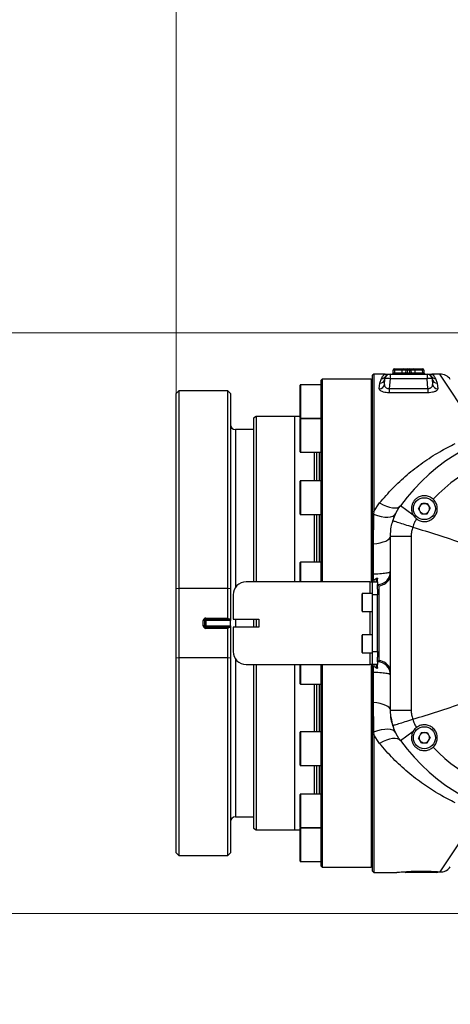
# Model space of a CAD drawing. Header units: millimetres. Extents: x -7 to 844, y 0 to 594.
# Tile 4 of 135: x 160 to 173, y 300 to 329. Entities that reach past the tile are written whole.
import ezdxf

# ---------------------------------------------------------------- set-up
doc = ezdxf.new("R2010")
doc.units = ezdxf.units.MM
doc.styles.add('SLDTEXTSTYLE2', font='HYSWLONGFANGSONG.TTF', dxfattribs={"bigfont": 'bigfont'})
doc.styles.add('SLDTEXTSTYLE3', font='HYSWLONGFANGSONG.TTF')
doc.dimstyles.new('SLDDIMSTYLE1', dxfattribs={"dimtxt": 9.875366, "dimasz": 4.884615, "dimexe": 0, "dimexo": 0.0625, "dimgap": 2.468842, "dimtad": 2, "dimlfac": 13, "dimrnd": 1e-09, "dimzin": 12, "dimdsep": 46, "dimtxsty": 'SLDTEXTSTYLE3', "dimsah": 1, "dimcen": 0.09, "dimadec": 0, "dimazin": 3, "dimtfac": 1, "dimtdec": 3, "dimtofl": 0, "dimtmove": 0, "dimatfit": 3, "dimfxl": 1, "dimfrac": 2, "dimtolj": 1, "dimtzin": 12, "dimarcsym": 0})
doc.dimstyles.new('SLDDIMSTYLE13', dxfattribs={"dimtxt": 9.875366, "dimasz": 4.884615, "dimexe": 0, "dimexo": 0.0625, "dimgap": 2.468842, "dimtad": 0, "dimtih": 1, "dimtoh": 1, "dimlfac": 5, "dimrnd": 1e-09, "dimzin": 12, "dimdsep": 46, "dimtxsty": 'SLDTEXTSTYLE3', "dimblk1": 'NONE', "dimblk2": 'NONE', "dimsah": 1, "dimcen": 0, "dimadec": 0, "dimazin": 3, "dimtfac": 1, "dimtdec": 3, "dimtofl": 0, "dimtmove": 0, "dimatfit": 3, "dimldrblk": 'NONE', "dimfxl": 1, "dimfrac": 2, "dimtolj": 1, "dimtzin": 12, "dimarcsym": 0})
doc.dimstyles.new('SLDDIMSTYLE14', dxfattribs={"dimtxt": 9.875366, "dimasz": 4.884615, "dimexe": 0, "dimexo": 0.0625, "dimgap": 2.468842, "dimtad": 0, "dimtih": 1, "dimtoh": 1, "dimlfac": 5, "dimrnd": 1e-09, "dimzin": 12, "dimdsep": 46, "dimtxsty": 'SLDTEXTSTYLE3', "dimblk1": 'NONE', "dimblk2": 'NONE', "dimsah": 1, "dimcen": 0, "dimadec": 0, "dimazin": 3, "dimtfac": 1, "dimtdec": 3, "dimtmove": 0, "dimatfit": 3, "dimldrblk": 'NONE', "dimfxl": 1, "dimfrac": 2, "dimtolj": 1, "dimtzin": 12, "dimarcsym": 0})
doc.dimstyles.new('SLDDIMSTYLE15', dxfattribs={"dimtxt": 9.875366, "dimasz": 4.884615, "dimexe": 0, "dimexo": 0.0625, "dimgap": 2.468842, "dimtad": 0, "dimtih": 1, "dimtoh": 1, "dimlfac": 5, "dimrnd": 1e-09, "dimzin": 12, "dimdsep": 46, "dimtxsty": 'SLDTEXTSTYLE3', "dimblk1": 'NONE', "dimblk2": 'NONE', "dimsah": 1, "dimcen": 0, "dimadec": 0, "dimazin": 3, "dimtfac": 1, "dimtdec": 3, "dimtmove": 0, "dimatfit": 3, "dimldrblk": 'NONE', "dimfxl": 1, "dimfrac": 2, "dimtolj": 1, "dimtzin": 12, "dimarcsym": 0})
doc.dimstyles.new('SLDDIMSTYLE2', dxfattribs={"dimtxt": 8.4646, "dimasz": 4.884615, "dimexe": 0, "dimexo": 0.0625, "dimgap": 2.11615, "dimtad": 2, "dimlfac": 13, "dimrnd": 1e-09, "dimzin": 12, "dimdsep": 46, "dimtxsty": 'SLDTEXTSTYLE3', "dimsah": 1, "dimcen": 0.09, "dimadec": 0, "dimazin": 3, "dimtfac": 1, "dimtdec": 3, "dimtofl": 0, "dimtmove": 0, "dimatfit": 3, "dimfxl": 1, "dimfrac": 2, "dimtolj": 1, "dimtzin": 12, "dimarcsym": 0})
doc.dimstyles.new('SLDDIMSTYLE8', dxfattribs={"dimtxt": 9.875366, "dimasz": 4.884615, "dimexe": 0, "dimexo": 0.0625, "dimgap": 2.468842, "dimtad": 0, "dimtih": 1, "dimtoh": 1, "dimlfac": 3, "dimrnd": 1e-09, "dimzin": 12, "dimdsep": 46, "dimtxsty": 'SLDTEXTSTYLE3', "dimblk1": 'NONE', "dimblk2": 'NONE', "dimsah": 1, "dimcen": 0, "dimadec": 0, "dimazin": 3, "dimtol": 1, "dimtp": 0.015, "dimtfac": 1, "dimtdec": 3, "dimtmove": 0, "dimatfit": 3, "dimldrblk": 'NONE', "dimfxl": 1, "dimfrac": 2, "dimtolj": 1, "dimtzin": 12, "dimarcsym": 0})

# ---------------------------------------------------------------- blocks, each defined once
blk = doc.blocks.new('_D_1')
at = {"color": 7, "linetype": 'Continuous', "lineweight": 18}
for p, q in [((280.678, 393.721), (61.134, 393.721)), ((62.134, 126.875), (62.134, 393.721)), ((197.046, 126.875), (61.134, 126.875))]:
    blk.add_line(p, q, dxfattribs=at)
for points in [[(62.134, 393.721), (61.382, 388.836), (62.885, 388.836)], [(62.134, 126.875), (62.885, 131.759), (61.382, 131.759)]]:
    blk.add_solid(points, dxfattribs=at)
at = {"color": 7, "linetype": 'Continuous', "lineweight": 18, "insert": (50.196, 251.655), "char_height": 9.2604, "attachment_point": 1, "rotation": 90, "style": 'SLDTEXTSTYLE3'}
blk.add_mtext('3469', dxfattribs=at)
blk = doc.blocks.new('_D_6')
at = {"color": 7, "linetype": 'Continuous', "lineweight": 18}
for p, q in [((280.678, 393.721), (82.321, 393.721)), ((83.321, 393.721), (83.321, 158.336)), ((275.155, 158.336), (82.321, 158.336))]:
    blk.add_line(p, q, dxfattribs=at)
for points in [[(83.321, 393.721), (82.569, 388.836), (84.072, 388.836)], [(83.321, 158.336), (84.072, 163.221), (82.569, 163.221)]]:
    blk.add_solid(points, dxfattribs=at)
at = {"color": 7, "linetype": 'Continuous', "lineweight": 18, "insert": (71.383, 267.385), "char_height": 9.2604, "attachment_point": 1, "rotation": 90, "style": 'SLDTEXTSTYLE3'}
blk.add_mtext('3060', dxfattribs=at)
blk = doc.blocks.new('_D_8')
at = {"color": 7, "linetype": 'Continuous', "lineweight": 18}
for p, q in [((183.755, 319.605), (152.281, 319.605)), ((153.281, 319.605), (153.281, 302.298)), ((183.755, 302.298), (152.281, 302.298))]:
    blk.add_line(p, q, dxfattribs=at)
for points in [[(153.281, 319.605), (152.53, 314.721), (154.033, 314.721)], [(153.281, 302.298), (154.033, 307.182), (152.53, 307.182)]]:
    blk.add_solid(points, dxfattribs=at)
at = {"color": 7, "linetype": 'Continuous', "lineweight": 18, "char_height": 7.9375, "attachment_point": 1, "rotation": 90, "style": 'SLDTEXTSTYLE3'}
for s, insert in [('225', (143.049, 310.373)), ('%%c', (143.049, 300.417))]:
    blk.add_mtext(s, dxfattribs=dict(at, insert=insert))
blk = doc.blocks.new('_D_9')
at = {"color": 7, "linetype": 'Continuous', "lineweight": 18}
for p, q in [((164.678, 317.798), (164.678, 341.625)), ((183.755, 319.798), (183.755, 341.625)), ((164.678, 340.625), (183.755, 340.625))]:
    blk.add_line(p, q, dxfattribs=at)
for points in [[(164.678, 340.625), (169.562, 339.873), (169.562, 341.376)], [(183.755, 340.625), (178.87, 341.376), (178.87, 339.873)]]:
    blk.add_solid(points, dxfattribs=at)
at = {"color": 7, "linetype": 'Continuous', "lineweight": 18, "insert": (168.66, 350.857), "char_height": 7.9375, "attachment_point": 1, "style": 'SLDTEXTSTYLE3'}
blk.add_mtext('248', dxfattribs=at)
blk = doc.blocks.new('_D_28')
at = {"color": 7, "linetype": 'Continuous', "lineweight": 18}
blk.add_line((754.604, 285.289), (748.254, 285.289), dxfattribs=at)
at = {"color": 7, "linetype": 'Continuous', "lineweight": 18, "char_height": 9.2604, "attachment_point": 1}
for s, insert, style in [('10H7深15', (669.173, 320.457), 'SLDTEXTSTYLE2'), ('%%c', (657.557, 320.457), 'SLDTEXTSTYLE3'), ('Depth 15', (665.328, 308.23), 'SLDTEXTSTYLE3')]:
    blk.add_mtext(s, dxfattribs=dict(at, insert=insert, style=style))
blk = doc.blocks.new('_None')
blk = doc.blocks.new('_D_45')
at = {"color": 7, "linetype": 'Continuous', "lineweight": 18}
blk.add_line((521.285, 333.673), (471.743, 333.673), dxfattribs=at)
at = {"color": 7, "linetype": 'Continuous', "lineweight": 18, "char_height": 9.2604, "attachment_point": 1}
for s, insert, style in [('H8通', (502.411, 345.611), 'SLDTEXTSTYLE2'), ('%%c', (482.152, 345.611), 'SLDTEXTSTYLE3'), ('2-', (471.743, 345.611), 'SLDTEXTSTYLE3'), ('30', (493.768, 345.611), 'SLDTEXTSTYLE3')]:
    blk.add_mtext(s, dxfattribs=dict(at, insert=insert, style=style))
blk = doc.blocks.new('_D_46')
at = {"color": 7, "linetype": 'Continuous', "lineweight": 18}
blk.add_line((688.896, 334.435), (722.792, 334.435), dxfattribs=at)
at = {"color": 7, "linetype": 'Continuous', "lineweight": 18, "attachment_point": 1}
for s, insert, char_height, style in [('通', (714.149, 346.373), 9.26, 'SLDTEXTSTYLE2'), ('8-', (690.483, 346.373), 9.2604, 'SLDTEXTSTYLE3'), ('M20', (700.893, 346.373), 9.2604, 'SLDTEXTSTYLE3')]:
    blk.add_mtext(s, dxfattribs=dict(at, insert=insert, char_height=char_height, style=style))
blk = doc.blocks.new('_D_55')
at = {"color": 7, "linetype": 'Continuous', "lineweight": 18}
blk.add_line((512.91, 531.632), (472.011, 531.632), dxfattribs=at)
at = {"color": 7, "linetype": 'Continuous', "lineweight": 18, "attachment_point": 1}
for s, insert, char_height, style in [('通', (502.68, 543.569), 9.26, 'SLDTEXTSTYLE2'), ('%%c', (482.421, 543.569), 9.2604, 'SLDTEXTSTYLE3'), ('8-', (472.011, 543.569), 9.2604, 'SLDTEXTSTYLE3'), ('22', (494.037, 543.569), 9.2604, 'SLDTEXTSTYLE3')]:
    blk.add_mtext(s, dxfattribs=dict(at, insert=insert, char_height=char_height, style=style))

msp = doc.modelspace()

# ---------------------------------------------------------------- linework, layer by layer
at = {"color": 7, "linetype": 'Continuous', "lineweight": 25}
for p, q in [((170.562273, 318.374599), (170.523811, 318.336138)), ((170.523811, 314.260553), (170.523811, 318.336138)), ((170.908426, 318.374599), (170.562273, 318.374599)), ((170.562273, 318.374599), (170.562273, 314.277788)), ((171.050204, 318.374597), (171.048987, 318.374599)), ((171.049685, 318.374599), (171.049362, 318.374599)), ((171.0494, 318.374599), (172.152068, 318.374599)), ((171.0494, 318.374599), (171.0494, 318.234162)), ((171.140492, 318.411719), (171.143272, 318.491326)), ((171.18171, 318.491326), (171.17893, 318.411719)), ((171.17893, 318.374599), (171.17893, 318.411719)), ((171.18171, 318.491326), (171.18171, 318.528446)), ((171.18171, 318.528446), (171.441323, 318.528446)), ((171.402914, 318.491991), (171.398684, 318.411054)), ((171.405811, 318.491326), (171.40165, 318.411719)), ((171.441323, 318.528446), (171.566325, 318.528446)), ((171.525107, 318.411719), (171.527887, 318.491326)), ((171.566325, 318.491326), (171.563545, 318.411719)), ((171.563545, 318.411719), (171.563545, 318.374599)), ((171.563545, 318.411719), (171.637923, 318.411719)), ((171.566325, 318.528446), (171.566325, 318.491326)), ((171.566325, 318.528446), (171.635143, 318.528446)), ((171.635143, 318.491326), (171.566325, 318.491326)), ((171.635143, 318.528446), (171.635143, 318.491326)), ((171.635143, 318.528446), (171.760145, 318.528446)), ((171.637923, 318.411719), (171.635143, 318.491326)), ((171.637923, 318.411719), (171.637923, 318.374599)), ((171.673581, 318.491326), (171.676361, 318.411719)), ((171.760145, 318.528446), (172.019758, 318.528446)), ((171.799818, 318.411719), (171.795657, 318.491326)), ((171.802784, 318.411054), (171.798554, 318.491991)), ((172.019758, 318.528446), (172.019758, 318.491326)), ((172.022538, 318.411719), (172.019758, 318.491326)), ((172.022538, 318.411719), (172.022538, 318.374599)), ((172.058196, 318.491326), (172.060976, 318.411719)), ((172.152481, 318.374599), (172.151264, 318.374597)), ((172.152106, 318.374599), (172.151783, 318.374599)), ((172.152068, 318.374599), (172.152068, 318.234162)), ((172.530957, 318.374599), (172.293042, 318.374599)), ((168.369965, 317.19617), (168.369965, 318.04527)), ((168.985349, 318.052962), (168.377657, 318.052962)), ((169.023811, 318.220753), (168.985349, 318.182292)), ((168.985349, 318.182292), (168.985349, 312.182292)), ((170.485349, 318.220753), (169.023811, 318.220753)), ((169.023811, 318.220753), (169.023811, 312.182292)), ((170.523811, 318.182292), (170.485349, 318.220753)), ((170.485349, 318.220753), (170.485349, 312.182292)), ((170.728283, 317.935986), (170.742879, 318.099427)), ((170.742879, 318.099427), (170.793041, 318.239859)), ((170.881544, 318.067333), (170.89614, 318.234162)), ((171.0494, 318.234162), (171.024107, 317.945055)), ((172.152068, 318.234162), (171.0494, 318.234162)), ((172.177361, 317.945055), (172.152068, 318.234162)), ((172.305328, 318.234162), (172.319924, 318.067333)), ((172.408427, 318.239859), (172.458589, 318.099427)), ((172.458589, 318.099427), (172.473185, 317.935986)), ((164.75458, 317.874599), (164.677657, 317.797676)), ((164.677657, 311.974917), (164.677657, 317.797676)), ((166.216119, 317.874599), (164.75458, 317.874599)), ((164.75458, 317.874599), (164.75458, 311.980683)), ((166.293042, 317.797676), (166.216119, 317.874599)), ((166.216119, 311.980683), (166.216119, 317.874599)), ((166.293042, 317.797676), (166.293042, 311.974917)), ((171.024107, 317.945055), (171.024107, 317.81619)), ((171.024107, 317.945055), (172.177361, 317.945055)), ((172.177361, 317.81619), (171.024107, 317.81619)), ((172.177361, 317.945055), (172.177361, 317.81619)), ((167.06094, 317.104599), (166.985349, 317.060957)), ((168.216119, 317.104599), (167.06094, 317.104599)), ((167.06094, 317.104599), (167.06094, 312.182292)), ((168.369965, 317.105369), (168.216119, 317.105369)), ((168.216119, 312.182292), (168.216119, 317.105369)), ((168.369965, 317.060654), (168.369965, 317.19617)), ((166.985349, 317.060957), (166.985349, 312.183069)), ((168.369965, 316.088508), (168.369965, 317.04026)), ((168.377657, 317.052962), (168.985349, 317.052962)), ((168.985349, 317.047953), (168.377657, 317.047953)), ((168.793042, 317.052962), (168.793042, 317.047953)), ((168.859659, 317.052962), (168.859659, 317.047953)), ((166.985349, 316.720753), (166.446888, 316.720753)), ((168.369965, 316.055645), (168.369965, 316.088508)), ((168.377657, 316.047953), (168.985349, 316.047953)), ((168.793042, 316.047953), (168.793042, 315.190938)), ((168.859659, 316.047953), (168.859659, 315.190938)), ((168.369965, 314.19863), (168.369965, 315.183245)), ((168.985349, 315.190938), (168.377657, 315.190938)), ((170.562273, 314.277788), (170.738386, 314.532435)), ((171.985937, 314.517088), (171.897114, 314.363241)), ((171.985937, 314.517088), (172.160598, 314.517088)), ((172.160598, 314.517088), (172.249421, 314.363241)), ((168.377657, 314.190938), (168.985349, 314.190938)), ((168.793042, 314.190938), (168.793042, 312.76463)), ((168.859659, 314.190938), (168.859659, 312.76463)), ((170.562273, 314.277788), (170.523811, 314.260553)), ((170.523811, 314.177646), (170.523811, 314.260553)), ((170.560441, 314.195218), (170.523811, 314.177646)), ((170.562273, 314.277788), (170.560441, 314.195218)), ((171.740656, 314.170112), (171.359169, 314.449262)), ((171.985937, 314.209395), (171.897114, 314.363241)), ((171.985937, 314.209395), (172.160598, 314.209395)), ((172.160598, 314.209395), (172.249421, 314.363241)), ((171.729839, 313.811249), (171.731262, 313.810815)), ((170.549452, 313.310546), (170.523811, 313.299036)), ((170.523811, 312.411251), (170.523811, 313.299036)), ((170.549452, 313.310546), (170.549452, 312.418409)), ((171.062273, 313.540758), (171.676858, 313.540758)), ((171.062273, 308.362287), (171.062273, 313.540758)), ((171.676858, 313.540758), (171.676858, 308.362287)), ((168.369965, 312.182292), (168.369965, 312.756938)), ((168.985349, 312.76463), (168.377657, 312.76463)), ((170.549452, 312.418409), (170.523811, 312.411251)), ((170.446888, 312.182292), (166.760026, 312.182292)), ((170.446888, 312.182292), (170.523811, 312.182292)), ((170.523811, 312.182292), (170.523811, 312.220177)), ((170.523811, 311.797676), (170.523811, 312.182292)), ((170.523811, 312.182292), (170.677657, 312.182292)), ((170.550938, 312.244977), (170.562273, 312.237919)), ((170.562273, 312.237919), (170.562273, 312.182292)), ((170.677657, 312.182292), (170.677657, 312.105369)), ((164.75458, 311.980683), (164.677657, 311.974917)), ((164.677657, 309.928128), (164.677657, 311.974917)), ((164.75458, 311.980683), (164.75458, 309.922362)), ((166.216119, 311.980683), (164.75458, 311.980683)), ((166.216119, 311.105369), (166.216119, 311.980683)), ((166.293042, 311.974917), (166.216119, 311.980683)), ((166.293042, 311.974917), (166.293042, 311.066907)), ((170.216119, 311.305369), (170.216119, 311.828446)), ((170.523811, 311.836138), (170.223811, 311.836138)), ((170.677657, 311.965326), (170.677657, 312.105369)), ((170.716119, 312.068659), (170.677657, 312.105369)), ((170.677657, 311.965326), (170.677657, 311.797676)), ((170.716119, 312.068659), (170.716119, 309.834386)), ((166.375411, 311.797676), (166.375411, 311.066907)), ((170.677657, 311.797676), (170.523811, 311.797676)), ((170.523811, 310.105369), (170.523811, 311.797676)), ((170.677657, 310.105369), (170.677657, 311.797676)), ((170.223811, 311.297676), (170.523811, 311.297676)), ((165.485349, 310.874599), (165.485349, 311.028446)), ((165.523811, 311.028446), (165.485349, 311.028446)), ((165.523811, 311.028446), (165.523811, 310.874599)), ((165.562273, 311.028446), (165.523811, 311.028446)), ((165.562273, 311.066907), (165.562273, 311.105369)), ((165.562273, 311.105369), (166.216119, 311.105369)), ((166.25458, 311.066907), (165.562273, 311.066907)), ((165.562273, 311.028446), (165.562273, 311.066907)), ((165.562273, 311.028446), (165.562273, 310.874599)), ((166.293042, 311.028446), (165.562273, 311.028446)), ((166.216119, 311.105369), (166.25458, 311.066907)), ((166.293042, 311.066907), (166.25458, 311.066907)), ((166.293042, 311.066907), (166.293042, 311.028446)), ((166.293042, 310.874599), (166.293042, 311.028446)), ((166.375411, 311.066907), (167.144641, 311.066907)), ((166.985349, 311.066907), (166.985349, 310.836138)), ((167.06094, 311.066907), (167.06094, 310.836138)), ((167.144641, 311.066907), (167.144641, 310.836138)), ((165.523811, 310.874599), (165.485349, 310.874599)), ((165.562273, 310.874599), (165.523811, 310.874599)), ((165.562273, 310.874599), (165.562273, 310.836138)), ((165.562273, 310.874599), (166.293042, 310.874599)), ((165.562273, 310.836138), (165.562273, 310.797676)), ((165.562273, 310.836138), (166.25458, 310.836138)), ((166.216119, 310.797676), (165.562273, 310.797676)), ((166.25458, 310.836138), (166.216119, 310.797676)), ((166.216119, 309.922362), (166.216119, 310.797676)), ((166.25458, 310.836138), (166.293042, 310.836138)), ((166.293042, 310.874599), (166.293042, 310.836138)), ((166.293042, 310.836138), (166.293042, 309.928128)), ((166.375411, 310.836138), (166.375411, 310.105369)), ((167.144641, 310.836138), (166.375411, 310.836138)), ((170.216119, 310.074599), (170.216119, 310.597676)), ((170.523811, 310.605369), (170.223811, 310.605369)), ((170.223811, 310.066907), (170.523811, 310.066907)), ((170.523811, 310.105369), (170.677657, 310.105369)), ((170.523811, 309.720753), (170.523811, 310.105369)), ((170.677657, 310.105369), (170.677657, 309.937719)), ((164.677657, 309.928128), (164.75458, 309.922362)), ((164.677657, 304.105369), (164.677657, 309.928128)), ((166.216119, 309.922362), (164.75458, 309.922362)), ((164.75458, 309.922362), (164.75458, 304.028446)), ((166.216119, 309.922362), (166.293042, 309.928128)), ((166.216119, 304.028446), (166.216119, 309.922362)), ((166.293042, 309.928128), (166.293042, 304.105369)), ((170.677657, 309.797676), (170.677657, 309.937719)), ((170.716119, 309.834386), (170.677657, 309.797676)), ((170.677657, 309.797676), (170.677657, 309.720753)), ((166.760026, 309.720753), (170.446888, 309.720753)), ((166.985349, 309.719976), (166.985349, 304.842088)), ((167.06094, 309.720753), (167.06094, 304.798446)), ((168.216119, 304.797676), (168.216119, 309.720753)), ((168.369965, 309.146107), (168.369965, 309.713116)), ((168.985349, 309.720753), (168.985349, 309.540869)), ((168.985349, 309.540869), (168.985349, 303.720753)), ((169.023811, 309.720753), (169.023811, 303.682292)), ((170.523811, 309.720753), (170.446888, 309.720753)), ((170.485349, 309.720753), (170.485349, 303.682292)), ((170.677657, 309.720753), (170.523811, 309.720753)), ((170.523811, 309.682869), (170.523811, 309.720753)), ((170.549452, 309.484636), (170.523811, 309.491794)), ((170.523811, 308.604009), (170.523811, 309.491794)), ((170.549452, 309.484636), (170.549452, 308.592499)), ((170.562273, 309.665126), (170.550938, 309.658068)), ((170.562273, 309.720753), (170.562273, 309.665126)), ((168.377657, 309.138415), (168.985349, 309.138415)), ((168.793042, 309.138415), (168.793042, 307.712107)), ((168.859659, 309.138415), (168.859659, 307.712107)), ((170.549452, 308.592499), (170.523811, 308.604009)), ((171.062273, 308.362287), (171.676858, 308.362287)), ((171.731262, 308.09223), (171.729839, 308.091796)), ((170.560441, 307.707827), (170.523811, 307.725399)), ((170.523811, 307.642492), (170.523811, 307.725399)), ((171.359169, 307.453783), (171.740656, 307.732933)), ((168.369965, 306.7198), (168.369965, 307.704415)), ((168.985349, 307.712107), (168.377657, 307.712107)), ((170.562273, 307.625257), (170.523811, 307.642492)), ((170.523811, 303.566907), (170.523811, 307.642492)), ((170.560441, 307.707827), (170.562273, 307.625257)), ((170.738386, 307.37061), (170.562273, 307.625257)), ((170.562273, 307.625257), (170.562273, 303.528446)), ((171.985937, 307.69365), (171.897114, 307.539804)), ((171.985937, 307.385957), (171.897114, 307.539804)), ((171.985937, 307.69365), (172.160598, 307.69365)), ((172.160598, 307.69365), (172.249421, 307.539804)), ((172.160598, 307.385957), (172.249421, 307.539804)), ((171.985937, 307.385957), (172.160598, 307.385957)), ((168.377657, 306.712107), (168.985349, 306.712107)), ((168.793042, 306.712107), (168.793042, 305.855092)), ((168.859659, 306.712107), (168.859659, 305.855092)), ((168.369965, 304.862785), (168.369965, 305.8474)), ((168.985349, 305.855092), (168.377657, 305.855092)), ((166.446888, 305.182292), (166.985349, 305.182292)), ((166.985349, 304.842088), (167.06094, 304.798446)), ((167.06094, 304.798446), (168.216119, 304.798446)), ((168.216119, 304.797676), (168.369965, 304.797676)), ((168.369965, 303.857775), (168.369965, 304.842391)), ((168.377657, 304.855092), (168.985349, 304.855092)), ((168.985349, 304.850083), (168.377657, 304.850083)), ((168.793042, 304.855092), (168.793042, 304.850083)), ((168.859659, 304.855092), (168.859659, 304.850083)), ((172.541145, 303.543783), (173.454201, 304.91832)), ((164.677657, 304.105369), (164.75458, 304.028446)), ((164.75458, 304.028446), (166.216119, 304.028446)), ((166.216119, 304.028446), (166.293042, 304.105369)), ((168.377657, 303.850083), (168.985349, 303.850083)), ((168.985349, 303.720753), (169.023811, 303.682292)), ((169.023811, 303.682292), (170.485349, 303.682292)), ((170.485349, 303.682292), (170.523811, 303.720753)), ((170.523811, 303.566907), (170.562273, 303.528446)), ((170.562273, 303.528446), (171.254614, 303.528446)), ((172.446888, 303.528446), (171.523811, 303.528446))]:
    msp.add_line(p, q, dxfattribs=at)
at = {"color": 8, "linetype": 'Continuous', "lineweight": 25}
for p, q in [((171.17893, 318.411719), (171.398719, 318.411719)), ((171.402879, 318.491326), (171.18171, 318.491326)), ((171.40165, 318.411719), (171.525107, 318.411719)), ((171.527887, 318.491326), (171.405811, 318.491326)), ((171.795657, 318.491326), (171.673581, 318.491326)), ((171.676361, 318.411719), (171.799818, 318.411719)), ((172.019758, 318.491326), (171.798589, 318.491326)), ((171.802749, 318.411719), (172.022538, 318.411719)), ((173.454201, 316.984725), (172.530957, 318.374599)), ((168.377657, 318.052962), (168.377657, 317.190595)), ((168.377657, 317.190595), (168.377657, 317.052962)), ((168.377657, 317.047953), (168.377657, 316.081329)), ((168.946888, 317.047953), (168.946888, 317.052962)), ((166.446888, 316.720753), (166.446888, 312.021)), ((168.377657, 316.081329), (168.377657, 316.047953)), ((168.946888, 315.190938), (168.946888, 316.047953)), ((168.377657, 315.190938), (168.377657, 314.190938)), ((168.946888, 312.76463), (168.946888, 314.190938)), ((168.377657, 312.76463), (168.377657, 312.182292)), ((170.446888, 312.182292), (170.446888, 311.836138)), ((170.646888, 312.182292), (170.646888, 312.290443)), ((170.223811, 311.836138), (170.223811, 311.297676)), ((170.446888, 311.297676), (170.446888, 310.605369)), ((166.446888, 311.066907), (166.446888, 310.836138)), ((170.223811, 310.605369), (170.223811, 310.066907)), ((170.446888, 310.066907), (170.446888, 309.720753)), ((166.446888, 309.882045), (166.446888, 305.182292)), ((168.377657, 309.720753), (168.377657, 309.138415)), ((170.646888, 309.612602), (170.646888, 309.720753)), ((168.946888, 307.712107), (168.946888, 309.138415)), ((168.377657, 307.712107), (168.377657, 306.712107)), ((168.946888, 305.855092), (168.946888, 306.712107)), ((168.377657, 305.855092), (168.377657, 304.855092)), ((168.377657, 304.850083), (168.377657, 303.850083)), ((168.946888, 304.850083), (168.946888, 304.855092))]:
    msp.add_line(p, q, dxfattribs=at)
at = {"color": 8, "linetype": 'Continuous', "lineweight": 25, "flags": 128}
for points in [[(171.405811, 318.491326), (171.403321, 318.491773), (171.402914, 318.491991)], [(171.798554, 318.491991), (171.798147, 318.491773), (171.795657, 318.491326)]]:
    msp.add_lwpolyline(points, dxfattribs=at)
at = {"color": 7, "linetype": 'Continuous', "lineweight": 25, "flags": 128}
for points in [[(170.738386, 314.532435), (170.841717, 314.479173), (170.9424, 314.436784), (171.037856, 314.406353), (171.125639, 314.388661), (171.203499, 314.38416), (171.269443, 314.392967), (171.32178, 314.414854), (171.359169, 314.449262)], [(170.560441, 314.195218), (170.676188, 314.157471), (170.787756, 314.130398), (170.892085, 314.114741), (170.986313, 314.11093), (171.067858, 314.119068), (171.134482, 314.138933), (171.184358, 314.16998), (171.216119, 314.211358)], [(170.549452, 313.310546), (170.657575, 313.325741), (170.757084, 313.346016), (170.845629, 313.370892), (170.921116, 313.399783), (170.981762, 313.432004), (171.026135, 313.466796), (171.053184, 313.503335), (171.062273, 313.540758)], [(170.523811, 312.220177), (170.530705, 312.226478), (170.537599, 312.23278), (170.550938, 312.244977)], [(170.550938, 309.658068), (170.544045, 309.664371), (170.537152, 309.670674), (170.523811, 309.682869)], [(171.062273, 308.362287), (171.053184, 308.39971), (171.026135, 308.436249), (170.981762, 308.471041), (170.921116, 308.503262), (170.845629, 308.532153), (170.757084, 308.557029), (170.657575, 308.577304), (170.549452, 308.592499)], [(171.216119, 307.691687), (171.184358, 307.733065), (171.134482, 307.764112), (171.067858, 307.783977), (170.986313, 307.792115), (170.892085, 307.788304), (170.787756, 307.772647), (170.676188, 307.745574), (170.560441, 307.707827)], [(171.359169, 307.453783), (171.32178, 307.488191), (171.269443, 307.510078), (171.203499, 307.518885), (171.125639, 307.514384), (171.037856, 307.496692), (170.9424, 307.466261), (170.841717, 307.423872), (170.738386, 307.37061)]]:
    msp.add_lwpolyline(points, dxfattribs=at)
at = {"color": 7, "linetype": 'Continuous', "lineweight": 25}
for centre in [(172.073267, 314.363241), (172.073267, 307.539804)]:
    msp.add_circle(centre, 0.326923, dxfattribs=at)
at = {"color": 7, "linetype": 'Continuous', "lineweight": 18}
msp.add_arc((280.677657, 210.182292), 183.538462, 30, 171.45435339, dxfattribs=at)
at = {"color": 7, "linetype": 'Continuous', "lineweight": 25}
for centre, radius, start, end in [((170.797459, 318.388781), 0.148987, 268.3005023, 326.1690297), ((171.0494, 318.220753), 0.153846, 90, 175), ((171.102054, 318.413061), 0.038462, 270, 358), ((171.18171, 318.489984), 0.038462, 90, 178), ((171.162491, 318.215589), 0.276406, 86.0128986, 93.9871014), ((171.360275, 318.413061), 0.038462, 270, 357.3453908), ((171.364685, 318.411536), 0.036966, 272.252571, 0.2825078), ((171.441323, 318.489984), 0.038462, 90, 177.008294), ((171.442776, 318.491509), 0.036966, 92.252571, 180.2825078), ((171.486669, 318.413061), 0.038462, 270, 358), ((171.566325, 318.489984), 0.038462, 90, 178), ((171.547106, 318.215589), 0.276406, 86.0128986, 93.9871014), ((171.635143, 318.489984), 0.038462, 2, 90), ((171.654362, 318.215589), 0.276406, 86.0128986, 93.9871014), ((171.714799, 318.413061), 0.038462, 182, 270), ((171.760145, 318.489984), 0.038462, 2.991706, 90), ((171.758692, 318.491509), 0.036966, 359.7174922, 87.747429), ((171.836783, 318.411536), 0.036966, 179.7174922, 267.747429), ((171.841193, 318.413061), 0.038462, 182.965364, 270), ((172.019758, 318.489984), 0.038462, 2, 90), ((172.038977, 318.215589), 0.276406, 86.0128986, 93.9871014), ((172.099414, 318.413061), 0.038462, 182, 270), ((172.152068, 318.220753), 0.153846, 5, 90), ((172.404009, 318.388781), 0.148987, 213.8309703, 271.6994977), ((172.530957, 317.989984), 0.384615, 35.0136724, 88.9680896), ((168.377657, 318.04527), 0.007692, 90, 180), ((170.733946, 318.084468), 0.148589, 267.8160215, 353.3782985), ((170.74648, 318.249865), 0.150481, 268.6287058, 354.0099773), ((170.97277, 317.790646), 0.450087, 80.1972507, 99.8027493), ((172.228698, 317.790646), 0.450087, 80.1972507, 99.8027493), ((172.454988, 318.249865), 0.150481, 185.9900227, 271.3712942), ((172.467522, 318.084468), 0.148589, 186.6217015, 272.1839785), ((166.446888, 316.874599), 0.153846, 180, 270), ((168.377657, 317.060654), 0.007692, 180, 270), ((168.377657, 317.04026), 0.007692, 90, 180), ((176.139196, 310.951523), 5.923077, 94.6350157, 143.8055525), ((176.139196, 310.951523), 5.308491, 94.6350157, 135.8475445), ((168.377657, 316.055645), 0.007692, 180, 270), ((168.377657, 315.183245), 0.007692, 90, 180), ((172.073267, 314.363241), 0.153846, 90, 142.5679799), ((172.073267, 314.363241), 0.153846, 37.4320201, 90), ((168.377657, 314.19863), 0.007692, 180, 270), ((172.600734, 313.540758), 1.538462, 151.8490953, 164.2329463), ((172.073267, 314.363241), 0.153846, 157.4320201, 202.5679799), ((172.073267, 314.363241), 0.153846, 217.4320201, 270), ((172.073267, 314.363241), 0.153846, 270, 322.5679799), ((172.073267, 314.363241), 0.153846, 337.4320201, 22.5679799), ((168.377657, 312.756938), 0.007692, 90, 180), ((170.677657, 312.489984), 0.384615, 270, 0), ((166.760026, 311.797676), 0.384615, 90, 180), ((170.677657, 312.489984), 0.423077, 275.2159086, 335.3800227), ((170.223811, 311.828446), 0.007692, 90, 180), ((170.223811, 311.305369), 0.007692, 180, 270), ((165.562273, 311.028446), 0.076923, 90, 180), ((165.562273, 311.028446), 0.038462, 90, 180), ((165.562273, 310.874599), 0.076923, 180, 270), ((165.562273, 310.874599), 0.038462, 180, 270), ((170.223811, 310.597676), 0.007692, 90, 180), ((166.760026, 310.105369), 0.384615, 180, 270), ((170.223811, 310.074599), 0.007692, 180, 270), ((170.677657, 309.413061), 0.384615, 0, 90), ((170.677657, 309.413061), 0.423077, 24.6199773, 84.7840914), ((168.377657, 309.146107), 0.007692, 180, 270), ((172.600734, 308.362287), 1.538462, 187.4794173, 200.1482452), ((168.377657, 307.704415), 0.007692, 90, 180), ((176.139196, 310.951523), 5.923077, 216.1944475, 265.3649843), ((172.073267, 307.539804), 0.153846, 157.4320201, 202.5679799), ((172.073267, 307.539804), 0.153846, 90, 142.5679799), ((172.073267, 307.539804), 0.153846, 217.4320201, 270), ((172.073267, 307.539804), 0.153846, 37.4320201, 90), ((172.073267, 307.539804), 0.153846, 270, 322.5679799), ((172.073267, 307.539804), 0.153846, 337.4320201, 22.5679799), ((176.139196, 310.951523), 5.308491, 224.1524555, 265.3649843), ((168.377657, 306.7198), 0.007692, 180, 270), ((168.377657, 305.8474), 0.007692, 90, 180), ((166.446888, 305.028446), 0.153846, 90, 180), ((168.377657, 304.862785), 0.007692, 180, 270), ((168.377657, 304.842391), 0.007692, 90, 180), ((168.377657, 303.857775), 0.007692, 180, 270), ((172.530957, 303.913061), 0.384615, 302.3327979, 324.9863276), ((171.523811, 303.605369), 0.076923, 230.2790329, 270), ((172.446888, 303.605369), 0.076923, 270, 309.1783171)]:
    msp.add_arc(centre, radius, start, end, dxfattribs=at)
for centre, major_axis, start_param, end_param in [((171.179024, 318.413061), (0.038532, 0.001346), 3.139165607, 4.708743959), ((171.563639, 318.413061), (0.038532, 0.001346), 3.139165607, 4.708743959), ((171.637829, 318.413061), (0.038532, -0.001346), 4.716034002, 6.285612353), ((172.022444, 318.413061), (0.038532, -0.001346), 4.716034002, 6.285612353)]:
    msp.add_ellipse(centre, major_axis=major_axis, ratio=0.034708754, start_param=start_param, end_param=end_param, dxfattribs=at)
at = {"color": 8, "linetype": 'Continuous', "lineweight": 25}
for centre, major_axis, start_param, end_param in [((171.437303, 318.413061), (0.038619, 0.002012), 2.745286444, 3.140629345), ((171.764165, 318.413061), (0.038619, -0.002012), 0.002861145, 0.396306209)]:
    msp.add_ellipse(centre, major_axis=major_axis, ratio=0.034474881, start_param=start_param, end_param=end_param, dxfattribs=at)
at = {"color": 7, "linetype": 'Continuous', "lineweight": 25}
for points, knots in [([(170.793041, 318.239859), (170.814499, 318.273259), (170.858224, 318.341317), (170.887929, 318.370812), (170.904561, 318.374586), (170.908331, 318.374599), (170.908426, 318.374599)], [0, 0, 0, 0, 0.424856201, 0.86571302, 0.9966014, 1, 1, 1, 1]), ([(170.908426, 318.374599), (170.908495, 318.374599), (170.909062, 318.374598), (170.915648, 318.374354), (170.929632, 318.367711), (170.940086, 318.34315), (170.925771, 318.314834), (170.921221, 318.305833)], [0, 0, 0, 0, 0.003389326, 0.028068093, 0.327518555, 0.786218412, 1, 1, 1, 1]), ([(170.908426, 318.374599), (170.908653, 318.374599), (170.936034, 318.374599), (170.988547, 318.374599), (171.040586, 318.374599), (171.047105, 318.374599), (171.0494, 318.374599)], [0, 0, 0, 0, 0.003272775, 0.394884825, 0.786960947, 1, 1, 1, 1]), ([(172.152068, 318.374599), (172.154363, 318.374599), (172.160874, 318.374599), (172.212876, 318.374599), (172.265387, 318.374599), (172.292815, 318.374599), (172.293042, 318.374599)], [0, 0, 0, 0, 0.213039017, 0.604443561, 0.996727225, 1, 1, 1, 1]), ([(172.280248, 318.305833), (172.275697, 318.314834), (172.261382, 318.34315), (172.271836, 318.367711), (172.28582, 318.374354), (172.292406, 318.374598), (172.292973, 318.374599), (172.293042, 318.374599)], [0, 0, 0, 0, 0.213781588, 0.672481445, 0.971931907, 0.99661, 1, 1, 1, 1]), ([(172.293042, 318.374599), (172.293137, 318.374599), (172.293285, 318.374599), (172.293649, 318.374593), (172.294782, 318.374561), (172.299341, 318.374148), (172.30442, 318.372491), (172.322831, 318.362637), (172.348433, 318.332798), (172.390636, 318.267421), (172.408427, 318.239859)], [0, 0, 0, 0, 0.003399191, 0.005280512, 0.012949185, 0.043624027, 0.166331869, 0.188127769, 0.657728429, 1, 1, 1, 1]), ([(170.881544, 318.067333), (170.881954, 318.052668), (170.882714, 318.025463), (170.903686, 317.989158), (170.935021, 317.962004), (170.966065, 317.949858), (170.995768, 317.944377), (171.011441, 317.944752), (171.024107, 317.945055)], [0, 0, 0, 0, 0.2556737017, 0.4742643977, 0.6619633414, 0.8331636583, 0.8651825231, 1, 1, 1, 1]), ([(172.177361, 317.945055), (172.184413, 317.944703), (172.196138, 317.944119), (172.219727, 317.946296), (172.240632, 317.951747), (172.266462, 317.963705), (172.294544, 317.984826), (172.318392, 318.022048), (172.319406, 318.052007), (172.319924, 318.067333)], [0, 0, 0, 0, 0.075573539, 0.125661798, 0.258227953, 0.319013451, 0.477959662, 0.732948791, 1, 1, 1, 1]), ([(171.024107, 317.81619), (170.993035, 317.817343), (170.931045, 317.819643), (170.848034, 317.837512), (170.781488, 317.863751), (170.736823, 317.897681), (170.727182, 317.922892), (170.728265, 317.935771), (170.728283, 317.935986)], [0, 0, 0, 0, 0.187374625, 0.373828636, 0.563564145, 0.769510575, 0.996147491, 1, 1, 1, 1]), ([(172.473185, 317.935986), (172.470529, 317.922239), (172.465199, 317.894657), (172.407008, 317.856089), (172.321403, 317.82849), (172.23894, 317.817257), (172.191385, 317.816433), (172.177361, 317.81619)], [0, 0, 0, 0, 0.241222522, 0.483987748, 0.711655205, 0.91496644, 1, 1, 1, 1]), ([(170.738386, 314.532435), (170.865877, 314.68157), (171.12186, 314.981013), (171.554692, 315.380145), (172.023099, 315.743297), (172.503156, 316.053658), (172.838181, 316.224561), (172.993498, 316.303792)], [0, 0, 0, 0, 0.201173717, 0.403928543, 0.611137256, 0.819723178, 1, 1, 1, 1]), ([(172.330412, 314.649258), (172.29578, 314.674657), (172.226638, 314.725365), (172.101494, 314.753239), (171.979133, 314.74323), (171.870701, 314.696376), (171.786616, 314.626453), (171.728578, 314.543168), (171.69036, 314.439066), (171.683734, 314.319199), (171.710482, 314.224718), (171.736538, 314.177565), (171.740656, 314.170112)], [0, 0, 0, 0, 0.114514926, 0.228626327, 0.355487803, 0.463900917, 0.551394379, 0.639108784, 0.723857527, 0.849178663, 0.97616157, 1, 1, 1, 1]), ([(171.836721, 314.059968), (171.863155, 314.042287), (171.926186, 314.000129), (172.045598, 313.972299), (172.178153, 313.985338), (172.297814, 314.041985), (172.391017, 314.133957), (172.448518, 314.250673), (172.46474, 314.379544), (172.437732, 314.506467), (172.384906, 314.596203), (172.342373, 314.637613), (172.330412, 314.649258)], [0, 0, 0, 0, 0.081649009, 0.194692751, 0.306000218, 0.415401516, 0.523455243, 0.630916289, 0.738512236, 0.846965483, 0.956963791, 1, 1, 1, 1]), ([(170.560441, 314.195218), (170.558219, 314.100361), (170.553741, 313.90922), (170.550158, 313.613537), (170.549687, 313.411416), (170.549452, 313.310546)], [0, 0, 0, 0, 0.3304399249, 0.6658500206, 1, 1, 1, 1]), ([(171.132477, 314.000199), (171.15391, 314.061735), (171.209401, 314.221056), (171.302208, 314.362469), (171.359169, 314.449262)], [0, 0, 0, 0, 0.386242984, 1, 1, 1, 1]), ([(171.740656, 314.170112), (171.763931, 314.13642), (171.791621, 314.096337), (171.83052, 314.064969), (171.836721, 314.059968)], [0, 0, 0, 0, 0.840569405, 1, 1, 1, 1]), ([(171.062273, 313.540758), (171.066547, 313.634058), (171.073689, 313.789967), (171.115634, 313.939964), (171.132477, 314.000199)], [0, 0, 0, 0, 0.5984287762, 1, 1, 1, 1]), ([(171.729839, 313.811249), (171.650104, 313.836294), (171.490635, 313.886382), (171.298166, 313.947096), (171.165879, 313.989082), (171.132665, 313.999914), (171.132481, 314.000193), (171.132477, 314.000199)], [0, 0, 0, 0, 0.244171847, 0.488346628, 0.732456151, 0.993938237, 1, 1, 1, 1]), ([(171.836721, 314.059968), (171.814573, 314.02341), (171.767355, 313.945475), (171.742849, 313.857799), (171.729839, 313.811249)], [0, 0, 0, 0, 0.4690739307, 1, 1, 1, 1]), ([(171.731262, 313.810815), (171.715617, 313.767555), (171.684081, 313.680355), (171.679278, 313.587531), (171.676858, 313.540758)], [0, 0, 0, 0, 0.496106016, 1, 1, 1, 1]), ([(171.731262, 313.810815), (171.977624, 313.736332), (172.472688, 313.586658), (172.971684, 313.418154), (173.221385, 313.329296), (173.223307, 313.328612)], [0, 0, 0, 0, 0.495704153, 0.996118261, 1, 1, 1, 1]), ([(170.523811, 312.220177), (170.523811, 312.241352), (170.523811, 312.297629), (170.523811, 312.367606), (170.523811, 312.411251)], [0, 0, 0, 0, 0.37627912, 1, 1, 1, 1]), ([(170.549452, 312.418409), (170.597133, 312.420486), (170.725868, 312.426096), (170.898837, 312.441817), (171.036007, 312.464858), (171.053525, 312.481616), (171.062273, 312.489984)], [0, 0, 0, 0, 0.163752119, 0.442116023, 0.721435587, 1, 1, 1, 1]), ([(170.549452, 312.418409), (170.549596, 312.38397), (170.549863, 312.320293), (170.5506, 312.268677), (170.550938, 312.244977)], [0, 0, 0, 0, 0.540850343, 1, 1, 1, 1]), ([(170.562273, 312.237919), (170.58886, 312.251869), (170.618447, 312.267393), (170.64427, 312.288321), (170.646888, 312.290443)], [0, 0, 0, 0, 0.898638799, 1, 1, 1, 1]), ([(170.646888, 312.290443), (170.64898, 312.292031), (170.652808, 312.294938), (170.658797, 312.29742), (170.66398, 312.297935), (170.668736, 312.296613), (170.67346, 312.292585), (170.676997, 312.285035), (170.677427, 312.278381), (170.677657, 312.274819)], [0, 0, 0, 0, 0.133690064, 0.244584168, 0.337467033, 0.43031494, 0.557896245, 0.763333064, 1, 1, 1, 1]), ([(170.677657, 312.182292), (170.677657, 312.187258), (170.677657, 312.207204), (170.677657, 312.245819), (170.677657, 312.274819)], [0, 0, 0, 0, 0.248997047, 1, 1, 1, 1]), ([(170.523811, 309.491794), (170.523811, 309.535439), (170.523811, 309.605416), (170.523811, 309.661693), (170.523811, 309.682869)], [0, 0, 0, 0, 0.623719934, 1, 1, 1, 1]), ([(170.550938, 309.658068), (170.5506, 309.634368), (170.549863, 309.582752), (170.549596, 309.519076), (170.549452, 309.484636)], [0, 0, 0, 0, 0.459149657, 1, 1, 1, 1]), ([(171.062273, 309.413061), (171.053525, 309.421429), (171.036007, 309.438187), (170.898837, 309.461228), (170.725868, 309.476949), (170.597133, 309.482559), (170.549452, 309.484636)], [0, 0, 0, 0, 0.2785644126, 0.5578839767, 0.8362478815, 1, 1, 1, 1]), ([(170.646888, 309.612602), (170.622717, 309.629967), (170.595606, 309.649442), (170.565533, 309.663592), (170.562273, 309.665126)], [0, 0, 0, 0, 0.8915710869, 1, 1, 1, 1]), ([(170.677657, 309.628226), (170.677188, 309.622831), (170.676552, 309.615516), (170.67143, 309.608402), (170.667049, 309.605648), (170.661897, 309.60511), (170.656325, 309.606437), (170.651207, 309.609217), (170.648066, 309.611679), (170.646888, 309.612602)], [0, 0, 0, 0, 0.355495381, 0.482031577, 0.60965463, 0.702677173, 0.79566486, 0.92338132, 1, 1, 1, 1]), ([(170.677657, 309.628226), (170.677657, 309.64742), (170.677657, 309.685758), (170.677657, 309.709099), (170.677657, 309.720753)], [0, 0, 0, 0, 0.500675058, 1, 1, 1, 1]), ([(170.549452, 308.592499), (170.549687, 308.491638), (170.550157, 308.289525), (170.553741, 307.993842), (170.558219, 307.802692), (170.560441, 307.707827)], [0, 0, 0, 0, 0.3341188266, 0.6695332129, 1, 1, 1, 1]), ([(171.132477, 307.902846), (171.115634, 307.963081), (171.073689, 308.113078), (171.066547, 308.268987), (171.062273, 308.362287)], [0, 0, 0, 0, 0.4015712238, 1, 1, 1, 1]), ([(171.676858, 308.362287), (171.679278, 308.315514), (171.684081, 308.22269), (171.715617, 308.13549), (171.731262, 308.09223)], [0, 0, 0, 0, 0.503893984, 1, 1, 1, 1]), ([(171.731262, 308.09223), (171.977624, 308.166713), (172.472688, 308.316387), (172.971684, 308.484891), (173.221385, 308.573749), (173.223307, 308.574433)], [0, 0, 0, 0, 0.495704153, 0.996118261, 1, 1, 1, 1]), ([(171.132477, 307.902846), (171.132481, 307.902853), (171.132665, 307.903131), (171.165879, 307.913963), (171.298166, 307.955949), (171.490635, 308.016663), (171.650104, 308.066751), (171.729839, 308.091796)], [0, 0, 0, 0, 0.0060617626, 0.2675438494, 0.5116533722, 0.7558281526, 1, 1, 1, 1]), ([(171.729839, 308.091796), (171.742849, 308.045246), (171.767355, 307.95757), (171.814573, 307.879635), (171.836721, 307.843077)], [0, 0, 0, 0, 0.530926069, 1, 1, 1, 1]), ([(171.359169, 307.453783), (171.302208, 307.540576), (171.209401, 307.681989), (171.15391, 307.84131), (171.132477, 307.902846)], [0, 0, 0, 0, 0.6137570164, 1, 1, 1, 1]), ([(171.740656, 307.732933), (171.73939, 307.730719), (171.717856, 307.693069), (171.687724, 307.608732), (171.685578, 307.486379), (171.720625, 307.374327), (171.77872, 307.285792), (171.858818, 307.214366), (171.966546, 307.162892), (172.096343, 307.148039), (172.227432, 307.1771), (172.298906, 307.230325), (172.330412, 307.253787)], [0, 0, 0, 0, 0.007130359, 0.121252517, 0.251460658, 0.352812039, 0.438296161, 0.523851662, 0.629942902, 0.762170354, 0.895161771, 1, 1, 1, 1]), ([(171.836721, 307.843077), (171.805865, 307.814476), (171.769157, 307.780451), (171.744575, 307.739466), (171.740656, 307.732933)], [0, 0, 0, 0, 0.840605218, 1, 1, 1, 1]), ([(172.330412, 307.253787), (172.345187, 307.26844), (172.391198, 307.314071), (172.443904, 307.412096), (172.465464, 307.543907), (172.441418, 307.674429), (172.376231, 307.788337), (172.277967, 307.873853), (172.157455, 307.922477), (172.028043, 307.92867), (171.917118, 307.897983), (171.859327, 307.858515), (171.836721, 307.843077)], [0, 0, 0, 0, 0.053597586, 0.166917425, 0.278714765, 0.388557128, 0.49687585, 0.604412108, 0.711903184, 0.820068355, 0.92961987, 1, 1, 1, 1]), ([(172.993498, 305.599253), (172.838175, 305.678477), (172.509235, 305.846255), (172.037966, 306.149873), (171.573764, 306.50679), (171.134254, 306.908458), (170.870686, 307.216157), (170.738386, 307.37061)], [0, 0, 0, 0, 0.180277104, 0.381786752, 0.584543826, 0.791457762, 1, 1, 1, 1]), ([(171.254614, 303.528449), (171.261153, 303.529114), (171.27423, 303.530445), (171.377048, 303.539994), (171.530781, 303.551466), (171.727555, 303.561362), (171.948251, 303.565944), (172.171598, 303.563596), (172.381533, 303.555059), (172.487852, 303.547548), (172.541145, 303.543783)], [0, 0, 0, 0, 0.125200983, 0.250379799, 0.375333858, 0.500140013, 0.624868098, 0.749619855, 0.874494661, 1, 1, 1, 1]), ([(172.541145, 303.543783), (172.570533, 303.544038), (172.628818, 303.544543), (172.690368, 303.564739), (172.726074, 303.581597), (172.740921, 303.590434), (172.736688, 303.588094), (172.736685, 303.588093)], [0, 0, 0, 0, 0.256137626, 0.508003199, 0.755996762, 0.99986496, 1, 1, 1, 1])]:
    msp.add_open_spline(points, degree=3, knots=knots, dxfattribs=at)
for points in [[(170.523811, 313.299036), (170.523811, 313.448957), (170.523811, 313.748799), (170.523811, 314.034697), (170.523811, 314.177646)], [(170.523811, 307.725399), (170.523811, 307.868348), (170.523811, 308.154246), (170.523811, 308.454088), (170.523811, 308.604009)]]:
    msp.add_open_spline(points, degree=3, dxfattribs=at)

# ---------------------------------------------------------------- dimensions: what is measured, and where the dimension line sits
at = {"color": 7, "linetype": 'Continuous', "lineweight": 18}
for p1, text, dimstyle, picture, middle in [((3.286, 2.923341), '8-<>通', 'SLDDIMSTYLE15', '_D_55', (491.667114, 539.014431)), ((4.915706, 3.435323), '2-<>H8通', 'SLDDIMSTYLE13', '_D_45', (495.719839, 341.056069))]:
    dim = msp.add_diameter_dim_2p(p1=p1, p2=(0, 0), text=text, dimstyle=dimstyle, dxfattribs=at)
    dim.commit()
    dim.dimension.update_dxf_attribs({"geometry": picture, "text_midpoint": middle, "dimtype": 163})
for base, p1, p2, picture, middle in [((62.133651, 393.720753), (197.04622, 126.874599), (280.677657, 393.720753), '_D_1', (62.133651, 260.297676)), ((83.320663, 158.336138), (280.677657, 393.720753), (275.155012, 158.336138), '_D_6', (83.320663, 276.028446))]:
    dim = msp.add_linear_dim(base=base, p1=p1, p2=p2, angle=90, dimstyle='SLDDIMSTYLE1', dxfattribs=at)
    dim.commit()
    dim.dimension.update_dxf_attribs({"geometry": picture, "text_midpoint": middle, "dimtype": 160})
dim = msp.add_linear_dim(base=(183.75458, 340.624627), p1=(164.677657, 317.797676), p2=(183.75458, 319.797676), dimstyle='SLDDIMSTYLE2', dxfattribs=at)
dim.commit()
dim.dimension.update_dxf_attribs({"geometry": '_D_9', "text_midpoint": (174.216119, 340.624627), "dimtype": 160})
for p1, text, dimstyle, picture, middle in [((3.431977, 2.05165), '8-M20通', 'SLDDIMSTYLE14', '_D_46', (706.637658, 340.548883)), ((3.197717, 0.941065), '%%c10H7深15\\PDepth 15', 'SLDDIMSTYLE8', '_D_28', (680.650764, 308.580071))]:
    dim = msp.add_diameter_dim_2p(p1=p1, p2=(0, 0), text=text, dimstyle=dimstyle, override={"dimpost": '<>'}, dxfattribs=at)
    dim.commit()
    dim.dimension.update_dxf_attribs({"geometry": picture, "text_midpoint": middle, "dimtype": 163})
dim = msp.add_linear_dim(base=(153.281279, 302.297676), p1=(183.75458, 319.605369), p2=(183.75458, 302.297676), angle=90, text='%%c<>', dimstyle='SLDDIMSTYLE2', dxfattribs=at)
dim.commit()
dim.dimension.update_dxf_attribs({"geometry": '_D_8', "text_midpoint": (153.281279, 310.951523), "dimtype": 160})

doc.saveas('drawing.dxf')
